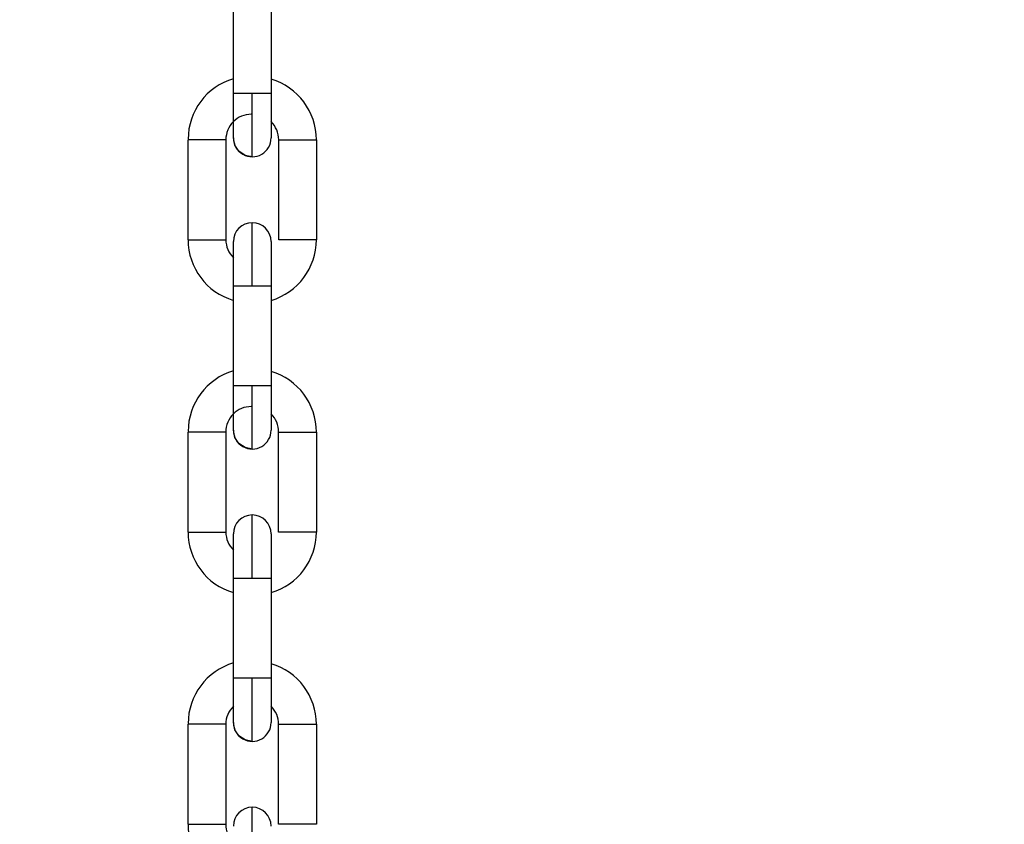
# Model space of a CAD drawing. Header units: inches. Extents: x 170 to 288, y 234 to 248.
# Tile 89 of 192: x 186.066 to 186.203, y 243.756 to 243.868. Entities that reach past the tile are written whole.
import ezdxf

# ---------------------------------------------------------------- set-up
doc = ezdxf.new("R2010")
doc.units = ezdxf.units.IN
doc.header["$LTSCALE"] = 0.25
doc.header["$MEASUREMENT"] = 0
doc.layers.add('ANNOTATIONS', color=1, linetype='Continuous')
doc.layers.add('SLIM E GUIDE MOTOR LH', color=7, linetype='Continuous')
doc.styles.add('ARIAL', font='arial.ttf', dxfattribs={"height": 0.09375})
doc.dimstyles.new('STANDARD$0', dxfattribs={"dimtxt": 0.09375, "dimasz": 0.09375, "dimexe": 0.03125, "dimexo": 0.046875, "dimgap": 0.09, "dimtad": 0, "dimtih": 1, "dimtoh": 1, "dimdec": 4, "dimzin": 0, "dimdsep": 46, "dimtxsty": 'ARIAL', "dimcen": 0.09, "dimadec": 0, "dimazin": 0, "dimtfac": 1, "dimtdec": 4, "dimtofl": 0, "dimtmove": 0, "dimatfit": 1, "dimfxl": 1, "dimtolj": 1, "dimtzin": 0, "dimarcsym": 0})

# ---------------------------------------------------------------- blocks, each defined once
blk = doc.blocks.new('*D11')
at = {"layer": 'ANNOTATIONS', "color": 0, "lineweight": -2, "transparency": 16777216}
for p, q in [((185.6191465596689, 244.1437778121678), (187.0176164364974, 244.1437778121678)), ((186.9863664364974, 244.0500278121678), (186.9863664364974, 242.3590412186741)), ((186.9863664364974, 240.2331944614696), (186.9863664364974, 241.9241810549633)), ((185.7089299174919, 240.1394444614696), (187.0176164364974, 240.1394444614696))]:
    blk.add_line(p, q, dxfattribs=at)
at = {"layer": 'ANNOTATIONS', "color": 0, "transparency": 16777216}
for points in [[(186.9707414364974, 244.0500278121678), (187.0019914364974, 244.0500278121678), (186.9863664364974, 244.1437778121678)], [(186.9707414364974, 240.2331944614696), (187.0019914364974, 240.2331944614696), (186.9863664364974, 240.1394444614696)]]:
    blk.add_solid(points, dxfattribs=at)
at = {"layer": 'defpoints', "color": 0, "transparency": 16777216}
for p in [(185.5722715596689, 244.1437778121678), (186.9863664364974, 244.1437778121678), (185.6620549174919, 240.1394444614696)]:
    blk.add_point(p, dxfattribs=at)
at = {"layer": 'ANNOTATIONS', "color": 0, "transparency": 16777216, "insert": (186.9863664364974, 242.1416111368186), "char_height": 0.09375, "attachment_point": 5, "style": 'ARIAL'}
blk.add_mtext('\\A1;OPENING \\PHEIGHT', dxfattribs=at)

msp = doc.modelspace()

# ---------------------------------------------------------------- linework, layer by layer
at = {"layer": 'SLIM E GUIDE MOTOR LH'}
for p, q in [((186.0961877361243, 243.857732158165), (186.0961880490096, 243.8716429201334)), ((186.1014374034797, 243.871642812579), (186.1014370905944, 243.8577320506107)), ((186.0898881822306, 243.8374014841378), (186.0898884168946, 243.8513122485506)), ((186.0951377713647, 243.8513121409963), (186.0951374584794, 243.8374013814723)), ((186.1024865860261, 243.8374012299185), (186.10248682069, 243.8513119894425)), ((186.1077361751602, 243.8513118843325), (186.1077359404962, 243.8374011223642)), ((186.0961873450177, 243.8348838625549), (186.0961873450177, 243.8371493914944)), ((186.0961869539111, 243.8170707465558), (186.0961872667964, 243.8309815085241)), ((186.1014365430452, 243.8309814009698), (186.1014363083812, 243.8170706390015)), ((186.0898873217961, 243.7967400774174), (186.0898876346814, 243.8106508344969)), ((186.0951369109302, 243.8106507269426), (186.0951366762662, 243.7967399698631)), ((186.1024857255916, 243.7967398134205), (186.1024860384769, 243.8106505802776)), ((186.107735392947, 243.8106504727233), (186.1077350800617, 243.7967397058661)), ((186.0961860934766, 243.7764093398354), (186.0961864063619, 243.7903200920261)), ((186.101435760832, 243.7903199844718), (186.1014354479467, 243.7764092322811)), ((186.0898864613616, 243.7560786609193), (186.0898867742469, 243.7699894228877)), ((186.095136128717, 243.7699893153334), (186.0951358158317, 243.756078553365)), ((186.1024849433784, 243.7560784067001), (186.1024851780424, 243.7699891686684)), ((186.1077345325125, 243.7699890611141), (186.1077342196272, 243.7560782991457))]:
    msp.add_line(p, q, dxfattribs=at)
at = {"layer": 'SLIM E GUIDE MOTOR LH', "flags": 128}
for points in [[(186.096187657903, 243.8515640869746), (186.096187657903, 243.8533707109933), (186.0961877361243, 243.8543053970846), (186.0961877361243, 243.857732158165)], [(186.09881245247, 243.8577321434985), (186.0978080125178, 243.8577321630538), (186.0969564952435, 243.8577321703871), (186.0963875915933, 243.8577321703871), (186.0961877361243, 243.857732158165)], [(186.0988122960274, 243.8489393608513), (186.0988122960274, 243.8515147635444), (186.0988123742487, 243.8528471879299), (186.0988123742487, 243.856016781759), (186.09881245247, 243.8577321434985)], [(186.1014370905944, 243.8577320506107), (186.1012373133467, 243.857732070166), (186.1006683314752, 243.8577320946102), (186.0998168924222, 243.8577321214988), (186.09881245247, 243.8577321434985)], [(186.1014370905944, 243.8577320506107), (186.1014370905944, 243.8553716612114), (186.1014370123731, 243.8543052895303), (186.1014370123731, 243.8515639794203)], [(186.0951377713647, 243.8513121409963), (186.094937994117, 243.8513121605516), (186.0943690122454, 243.8513121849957), (186.0935174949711, 243.8513122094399), (186.0925131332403, 243.8513122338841), (186.0915086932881, 243.851312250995), (186.0906571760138, 243.8513122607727), (186.0900881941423, 243.8513122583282), (186.0898884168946, 243.8513122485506)], [(186.0988122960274, 243.8489393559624), (186.0978078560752, 243.8491391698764), (186.0969563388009, 243.8497081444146), (186.0963874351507, 243.8505596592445), (186.096187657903, 243.8515640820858)], [(186.10248682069, 243.8513119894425), (186.1026866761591, 243.8513120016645), (186.1032555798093, 243.8513120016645), (186.1041070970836, 243.8513119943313), (186.1051115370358, 243.8513119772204), (186.106115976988, 243.8513119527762), (186.1069674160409, 243.8513119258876), (186.1075363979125, 243.8513119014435), (186.1077361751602, 243.8513118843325)], [(186.0988119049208, 243.8309814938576), (186.0988119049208, 243.8326968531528), (186.0988119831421, 243.8343462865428), (186.0988119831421, 243.8358664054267), (186.0988120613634, 243.8371987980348), (186.0988120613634, 243.8397740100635)], [(186.0898881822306, 243.8374014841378), (186.0900879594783, 243.8374014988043), (186.0906568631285, 243.8374014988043), (186.0915083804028, 243.8374014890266), (186.092512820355, 243.8374014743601), (186.0935172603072, 243.837401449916), (186.0943687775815, 243.837401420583), (186.0949376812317, 243.8374013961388), (186.0951374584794, 243.8374013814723)], [(186.1014366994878, 243.837149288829), (186.1014366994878, 243.835342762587), (186.1014366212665, 243.8344081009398), (186.1014366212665, 243.8321846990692), (186.1014365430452, 243.8309814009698)], [(186.1077359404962, 243.8374011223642), (186.1075361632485, 243.8374011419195), (186.106967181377, 243.8374011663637), (186.1061156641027, 243.8374011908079), (186.1051112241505, 243.837401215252), (186.1041068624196, 243.8374012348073), (186.1032553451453, 243.8374012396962), (186.1026863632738, 243.8374012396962), (186.1024865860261, 243.8374012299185)], [(186.0961872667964, 243.8309815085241), (186.0961872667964, 243.8344082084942), (186.0961873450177, 243.8353428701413)], [(186.0961872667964, 243.8309815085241), (186.0963870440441, 243.8309815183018), (186.0969559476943, 243.8309815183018), (186.0978074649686, 243.830981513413), (186.0988119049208, 243.8309814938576)], [(186.0988119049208, 243.8309814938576), (186.0998163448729, 243.8309814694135), (186.1006678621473, 243.8309814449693), (186.1012367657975, 243.8309814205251), (186.1014365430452, 243.8309814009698)], [(186.0961867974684, 243.810902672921), (186.0961867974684, 243.8113722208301), (186.0961868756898, 243.8119422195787), (186.0961868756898, 243.8147103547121), (186.0961869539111, 243.8158674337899), (186.0961869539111, 243.8170707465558)], [(186.0988115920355, 243.8170707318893), (186.0978072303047, 243.8170707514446), (186.0969557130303, 243.8170707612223), (186.0963867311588, 243.8170707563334), (186.0961869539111, 243.8170707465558)], [(186.0988114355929, 243.8082779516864), (186.0988114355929, 243.8097598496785), (186.0988115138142, 243.8108533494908), (186.0988115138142, 243.8137059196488), (186.0988115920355, 243.8153553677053), (186.0988115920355, 243.8170707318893)], [(186.1014363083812, 243.8170706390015), (186.1012365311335, 243.8170706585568), (186.100667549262, 243.817070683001), (186.0998160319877, 243.8170707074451), (186.0988115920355, 243.8170707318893)], [(186.1014363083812, 243.8170706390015), (186.1014362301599, 243.8158673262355), (186.1014362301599, 243.8127091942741), (186.1014361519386, 243.8119421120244), (186.1014361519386, 243.8109025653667)], [(186.0951369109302, 243.8106507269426), (186.0949371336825, 243.8106507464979), (186.0943682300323, 243.8106507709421), (186.0935167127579, 243.8106508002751), (186.0915078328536, 243.8106508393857), (186.0906563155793, 243.8106508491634), (186.0900874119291, 243.8106508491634), (186.0898876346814, 243.8106508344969)], [(186.0988114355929, 243.8082779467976), (186.0978069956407, 243.8084777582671), (186.0969555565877, 243.809046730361), (186.0963865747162, 243.8098982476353), (186.0961867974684, 243.810902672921)], [(186.1024860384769, 243.8106505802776), (186.1026858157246, 243.8106505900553), (186.1032547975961, 243.8106505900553), (186.1041063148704, 243.8106505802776), (186.1051106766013, 243.8106505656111), (186.1061151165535, 243.810650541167), (186.1069666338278, 243.8106505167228), (186.1075356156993, 243.8106504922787), (186.107735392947, 243.8106504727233)], [(186.0988110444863, 243.7903200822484), (186.0988111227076, 243.7920354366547), (186.0988111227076, 243.7936848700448), (186.0988112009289, 243.7952049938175), (186.0988112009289, 243.79844334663), (186.0988112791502, 243.7989436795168), (186.0988112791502, 243.7991125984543)], [(186.0898873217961, 243.7967400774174), (186.0900870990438, 243.796740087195), (186.0906560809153, 243.796740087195), (186.0915075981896, 243.7967400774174), (186.0925119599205, 243.7967400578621), (186.0935163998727, 243.7967400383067), (186.094367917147, 243.7967400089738), (186.0949368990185, 243.7967399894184), (186.0951366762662, 243.7967399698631)], [(186.0961864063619, 243.7903200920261), (186.0961864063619, 243.7915233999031), (186.0961864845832, 243.7926804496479), (186.0961864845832, 243.7963694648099), (186.0961865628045, 243.7964879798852)], [(186.0961864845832, 243.7963694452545), (186.0961865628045, 243.7964879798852)], [(186.1014358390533, 243.7964878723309), (186.1014358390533, 243.7937465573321), (186.101435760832, 243.7926801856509), (186.101435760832, 243.7903197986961)], [(186.1077350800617, 243.7967397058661), (186.107535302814, 243.7967397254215), (186.1069663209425, 243.7967397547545), (186.1061148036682, 243.7967397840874), (186.1051104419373, 243.7967398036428), (186.1041060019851, 243.7967398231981), (186.1032544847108, 243.7967398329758), (186.1026855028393, 243.7967398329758), (186.1024857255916, 243.7967398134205)], [(186.0961864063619, 243.7903200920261), (186.0963861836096, 243.7903201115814), (186.0969551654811, 243.7903201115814), (186.0978066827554, 243.7903201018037), (186.0988110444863, 243.7903200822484)], [(186.0988110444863, 243.7903200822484), (186.0998154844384, 243.7903200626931), (186.1006670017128, 243.7903200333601), (186.1012359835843, 243.7903200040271), (186.101435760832, 243.7903199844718)], [(186.0961860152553, 243.7702412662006), (186.0961860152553, 243.7729825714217), (186.0961860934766, 243.7740489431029), (186.0961860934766, 243.7764093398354)], [(186.0988108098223, 243.77640932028), (186.0978063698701, 243.7764093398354), (186.0969548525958, 243.776409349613), (186.0963858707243, 243.776409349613), (186.0961860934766, 243.7764093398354)], [(186.0988105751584, 243.7676165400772), (186.0988105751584, 243.7677855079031), (186.0988106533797, 243.7682858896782), (186.0988106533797, 243.7715243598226), (186.098810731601, 243.7730445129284), (186.098810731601, 243.7746939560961), (186.0988108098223, 243.77640932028)], [(186.1014354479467, 243.7764092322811), (186.101235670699, 243.7764092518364), (186.1006666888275, 243.7764092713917), (186.0998151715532, 243.7764093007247), (186.0988108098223, 243.77640932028)], [(186.1014354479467, 243.7764092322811), (186.1014354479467, 243.7740488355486), (186.1014353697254, 243.7729824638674), (186.1014353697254, 243.7702411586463)], [(186.095136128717, 243.7699893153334), (186.0949363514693, 243.7699893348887), (186.0943673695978, 243.7699893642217), (186.0935158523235, 243.769989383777), (186.0925114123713, 243.76998941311), (186.0915070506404, 243.7699894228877), (186.0906555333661, 243.7699894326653), (186.0900865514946, 243.7699894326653), (186.0898867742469, 243.7699894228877)], [(186.0988105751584, 243.7676165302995), (186.0978062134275, 243.7678163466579), (186.0969546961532, 243.7683853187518), (186.096385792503, 243.7692368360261), (186.0961860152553, 243.7702412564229)], [(186.1024851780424, 243.7699891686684), (186.1026849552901, 243.7699891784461), (186.1032539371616, 243.7699891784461), (186.1041054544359, 243.7699891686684), (186.1051098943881, 243.7699891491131), (186.106114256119, 243.7699891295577), (186.1069657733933, 243.7699891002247), (186.1075347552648, 243.7699890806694), (186.1077345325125, 243.7699890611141)], [(186.0988102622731, 243.7496586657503), (186.0988102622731, 243.7513740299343), (186.0988103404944, 243.7530234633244), (186.0988103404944, 243.7558759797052), (186.0988104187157, 243.7569694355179), (186.0988104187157, 243.7584511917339)], [(186.0898864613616, 243.7560786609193), (186.0900863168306, 243.756078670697), (186.0915067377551, 243.756078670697), (186.0925111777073, 243.7560786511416), (186.0935155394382, 243.7560786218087), (186.0943670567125, 243.7560786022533), (186.094936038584, 243.7560785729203), (186.0951358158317, 243.756078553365)], [(186.1077342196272, 243.7560782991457), (186.1075344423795, 243.756078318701), (186.1069655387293, 243.7560783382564), (186.106114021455, 243.7560783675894), (186.1041051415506, 243.7560784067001), (186.1032536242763, 243.7560784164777), (186.1026847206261, 243.7560784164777), (186.1024849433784, 243.7560784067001)]]:
    msp.add_lwpolyline(points, dxfattribs=at)
at = {"layer": 'SLIM E GUIDE MOTOR LH'}
for centre, radius, start, end in [((186.0986835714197, 243.8513762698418), 0.00879265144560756, 106.4727034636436, 179.9985925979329), ((186.098943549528, 243.8513120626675), 0.00879265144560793, 359.9988299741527, 73.52471910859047), ((186.0986810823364, 243.8513120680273), 0.003543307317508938, 89.99882997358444, 179.998829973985), ((186.098943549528, 243.8513120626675), 0.003543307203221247, 359.9988299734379, 45.2739186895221), ((186.0988123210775, 243.8515640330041), 0.002624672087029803, 179.9988299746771, 359.9994094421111), ((186.0988120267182, 243.837149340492), 0.002624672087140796, 359.979854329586, 179.9798341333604), ((186.0986807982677, 243.8374013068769), 0.008792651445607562, 179.9988299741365, 253.5247191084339), ((186.0986807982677, 243.8374013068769), 0.003543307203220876, 179.9988299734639, 225.2739186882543), ((186.0989432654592, 243.8374013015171), 0.00879265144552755, 286.4729408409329, 359.998829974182), ((186.0986835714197, 243.8107362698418), 0.00879265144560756, 106.4727034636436, 179.9985925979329), ((186.0989427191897, 243.8106506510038), 0.00879265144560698, 359.9988299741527, 73.52471909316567), ((186.0986802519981, 243.8106506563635), 0.003543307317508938, 89.99882997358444, 179.9988299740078), ((186.0989427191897, 243.8106506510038), 0.003543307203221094, 359.9988299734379, 45.27391868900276), ((186.0988114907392, 243.8109026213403), 0.002624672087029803, 179.9988299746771, 359.9994094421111), ((186.0988111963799, 243.7964879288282), 0.002624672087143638, 359.979854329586, 179.9798341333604), ((186.0986799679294, 243.7967398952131), 0.008792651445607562, 179.9988299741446, 253.5247191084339), ((186.0986799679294, 243.7967398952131), 0.003543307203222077, 179.9988299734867, 225.2742947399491), ((186.0989424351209, 243.7967398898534), 0.00879265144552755, 286.4729408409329, 359.9988299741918), ((186.0986835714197, 243.7700962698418), 0.00879265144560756, 106.4727034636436, 179.9985925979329), ((186.0989418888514, 243.7699892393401), 0.008792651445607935, 359.9988299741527, 73.52471910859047), ((186.0986794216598, 243.7699892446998), 0.003543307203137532, 134.7240734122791, 179.998829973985), ((186.0989418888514, 243.7699892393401), 0.003543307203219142, 359.9988299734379, 45.27391868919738), ((186.0988106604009, 243.7702412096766), 0.002624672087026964, 179.9988299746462, 359.9994094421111), ((186.0988103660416, 243.7558265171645), 0.002624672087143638, 359.979854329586, 179.9798341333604), ((186.0986791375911, 243.7560784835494), 0.008792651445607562, 179.9988299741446, 253.5247191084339), ((186.0986791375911, 243.7560784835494), 0.003543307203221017, 179.9988299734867, 225.2739186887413)]:
    msp.add_arc(centre, radius, start, end, dxfattribs=at)

# ---------------------------------------------------------------- dimensions: what is measured, and where the dimension line sits
at = {"layer": 'ANNOTATIONS'}
dim = msp.add_linear_dim(base=(186.9863664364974, 244.1437778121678), p1=(185.6620549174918, 240.1394444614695), p2=(185.5722715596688, 244.1437778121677), angle=90, text='OPENING \\PHEIGHT', dimstyle='STANDARD$0', dxfattribs=at)
dim.commit()
dim.dimension.update_dxf_attribs({"geometry": '*D11', "text_midpoint": (186.9863664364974, 242.1416111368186)})

doc.saveas('drawing.dxf')
